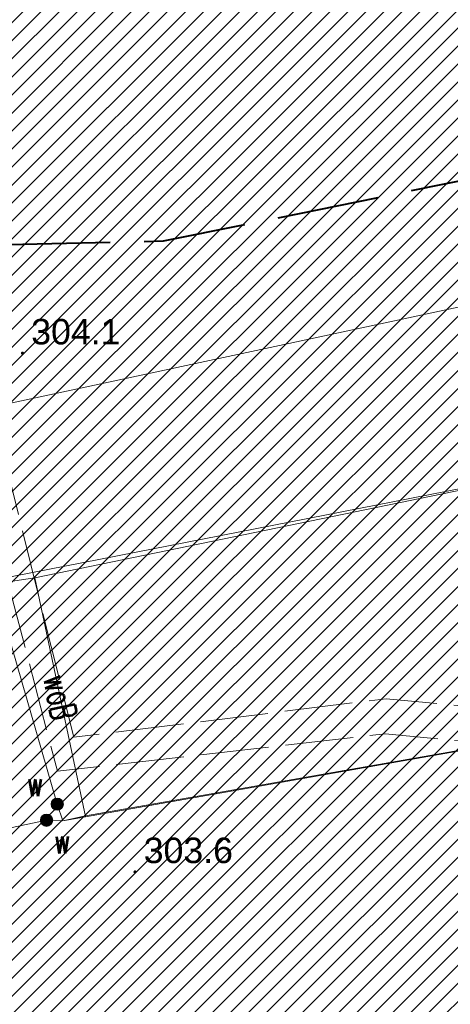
# Model space of a CAD drawing. Header units: metres. Extents: x 6567444 to 13135881, y 5574237 to 11149086.
# Tile 93 of 212: x 6567851 to 6567864, y 5574503 to 5574532. Entities that reach past the tile are written whole.
import ezdxf
from ezdxf.enums import TextEntityAlignment as Align

# ---------------------------------------------------------------- set-up
doc = ezdxf.new("R2010")
doc.units = ezdxf.units.M
for name, pattern in [('_MDCP$0$3 1', [4, 3, -1]), ('_MDCP$0$L_2_50', [2.5, 2, -0.5]), ('GE.I.6640.1.468.2024_MDCP_dodatkowe pomiary_12.03.2026$0$3 1', [4, 3, -1]), ('GE.I.6640.1.468.2024_MDCP_dodatkowe pomiary_12.03.2026$0$L_2_50', [2.5, 2, -0.5])]:
    doc.linetypes.add(name, pattern=pattern)
for name, color, linetype, lineweight in [('_MDCP$0$GES_PrzewodElektroenergetyczny_Projektowany', 7, 'Continuous', 18), ('_MDCP$0$GES_UrzadzeniaSiecWodociagowa_P', 7, 'Continuous', 18), ('_MDCP$0$MP_LINIE_REGULAC', 135, 'Continuous', 40), ('_MDCP$0$OTRN', 7, 'Continuous', 13), ('_MDCP$1$GES_PrzewodWodociagowy', 5, 'Continuous', 18), ('_Tt_DO_LIKWIDACJI', 7, 'Continuous', 20), ('_TT_opis', 7, 'Continuous', 25), ('GE.I.6640.1.468.2024_MDCP_dodatkowe pomiary_12.03.2026$0$GES_PrzewodElektroenergetyczny_Projektowany', 7, 'Continuous', 18), ('GE.I.6640.1.468.2024_MDCP_dodatkowe pomiary_12.03.2026$0$GES_PrzewodWodociagowy', 5, 'Continuous', 18), ('GE.I.6640.1.468.2024_MDCP_dodatkowe pomiary_12.03.2026$0$GES_UrzadzeniaSiecWodociagowa_P', 7, 'Continuous', 18), ('GE.I.6640.1.468.2024_MDCP_dodatkowe pomiary_12.03.2026$0$MP_LINIE_REGULAC', 135, 'Continuous', 40), ('GE.I.6640.1.468.2024_MDCP_dodatkowe pomiary_12.03.2026$0$OTRN', 7, 'Continuous', 13)]:
    doc.layers.add(name, color=color, linetype=linetype, lineweight=lineweight)
for name, color, linetype in [('_MDCP$0$OTRN_O', 7, 'Continuous'), ('FORMA - Arch 01 - PZT 1 Strefy', 7, 'Continuous'), ('GE.I.6640.1.468.2024_MDCP_dodatkowe pomiary_12.03.2026$0$OTRN_O', 7, 'Continuous')]:
    doc.layers.add(name, color=color, linetype=linetype)
doc.styles.add('_MDCP$0$BDOT', font='arial.ttf', dxfattribs={"width": 0.9})
doc.styles.add('_MDCP$0$STANDARD', font='simplex.shx')
doc.styles.add('GE.I.6640.1.468.2024_MDCP_dodatkowe pomiary_12.03.2026$0$BDOT', font='arial.ttf', dxfattribs={"width": 0.9})
doc.styles.add('GE.I.6640.1.468.2024_MDCP_dodatkowe pomiary_12.03.2026$0$STANDARD', font='simplex.shx')
doc.styles.add('ROMANS', font='romans.shx', dxfattribs={"width": 0.9})
doc.linetypes.add('likwidacja1', pattern='A,0,-1,["X",ROMANS,S=0.6,R=0,X=-0.1,Y=-0.3],-1', length=2)
pattern_1 = [(45, (0, 0), (-0.265165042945, 0.265165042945), [])]

# ---------------------------------------------------------------- blocks, each defined once
blk = doc.blocks.new('_MDCP$0$other_SUWW')
at = {"linetype": 'Continuous', "lineweight": 18}
blk.add_hatch(color=0, dxfattribs=at).paths.add_polyline_path([(0, -0.361, 1), (0, 0.361, 1)])
at = {"color": 0, "linetype": 'Continuous', "lineweight": 18}
blk.add_circle((0, 0), 0.361, dxfattribs=at)
blk = doc.blocks.new('_MDCP$0$OTRN')
at = {"layer": '_MDCP$0$OTRN', "color": 0, "const_width": 0.09}
blk.add_lwpolyline([(-0.045, 0, 1), (0.045, 0, 1)], format="xyb", close=True, dxfattribs=at)
at = {"layer": '_MDCP$0$OTRN_O', "color": 0, "style": '_MDCP$0$BDOT'}
blk.add_attdef('RZEDNA', (0.514, 0.515), '', height=1.5, dxfattribs=at)
blk = doc.blocks.new('_MDCP')
at = {"layer": '_MDCP$0$GES_PrzewodElektroenergetyczny_Projektowany', "color": 1, "linetype": '_MDCP$0$L_2_50', "lineweight": 18, "flags": 128}
for points in [[(6567968.757, 5574418.447), (6567965.79, 5574417.788), (6567964.269, 5574419.682), (6567962.444, 5574428.423), (6567960.927, 5574438.382), (6567955.785, 5574440.828), (6567943.735, 5574448.879), (6567937.061, 5574453.287), (6567929.241, 5574458.206), (6567924.301, 5574460.739), (6567918.598, 5574463.02), (6567911.377, 5574464.921), (6567904.643, 5574465.783), (6567895.738, 5574466.364), (6567887.791, 5574468.949), (6567886.282, 5574470.192), (6567885.356, 5574472.785), (6567880.925, 5574493.141), (6567879.016, 5574496.438), (6567878.444, 5574499.11), (6567874.34, 5574499.268), (6567872.908, 5574505.876), (6567870.567, 5574509.67), (6567868.305, 5574511.329), (6567862.172, 5574511.906), (6567852.994, 5574510.772), (6567850.203, 5574522.019), (6567848.1, 5574529.505), (6567843.148, 5574549.062), (6567840.304, 5574561.676)], [(6567969.013, 5574417.508), (6567965.67, 5574416.775), (6567965.136, 5574416.988), (6567963.338, 5574419.374), (6567961.4, 5574428.408), (6567959.839, 5574437.722), (6567955.495, 5574439.686), (6567949.589, 5574443.706), (6567943.221, 5574448.01), (6567937.351, 5574451.781), (6567931.445, 5574455.553), (6567928.35, 5574457.367), (6567924.259, 5574459.573), (6567918.175, 5574462.063), (6567911.487, 5574463.842), (6567904.656, 5574464.624), (6567895.691, 5574465.123), (6567890.711, 5574466.83), (6567887.509, 5574467.826), (6567885.41, 5574469.356), (6567884.058, 5574472.665), (6567883.631, 5574475.084), (6567882.172, 5574482.199), (6567880.002, 5574492.125), (6567879.789, 5574492.837), (6567878.117, 5574495.647), (6567877.606, 5574498.034), (6567873.799, 5574498.12), (6567873.492, 5574498.529), (6567871.962, 5574505.181), (6567869.85, 5574508.829), (6567867.823, 5574510.339), (6567862.143, 5574510.874), (6567852.516, 5574509.777), (6567850.708, 5574516.687), (6567849.134, 5574522.547)]]:
    blk.add_lwpolyline(points, dxfattribs=at)
at = {"layer": '_MDCP$0$MP_LINIE_REGULAC', "linetype": '_MDCP$0$3 1', "flags": 128}
blk.add_lwpolyline([(6567810.437, 5574537.676), (6567822.296, 5574529.397), (6567835.05, 5574524.922), (6567855.636, 5574525.369), (6567950.068, 5574544.6)], dxfattribs=at)
at = {"layer": '_MDCP$1$GES_PrzewodWodociagowy', "color": 5, "linetype": 'Continuous', "lineweight": 18, "flags": 128}
for points in [[(6567852.51, 5574508.806), (6567843.814, 5574538.959)], [(6567851.85, 5574515.46), (6567848.18, 5574514.91), (6567847.17, 5574519.59), (6567842.91, 5574518.88)], [(6567881.57, 5574513.41), (6567869.01, 5574519), (6567851.85, 5574515.46)], [(6567851.85, 5574515.46), (6567853.34, 5574508.44)], [(6567881.57, 5574513.41), (6567852.676, 5574508.318)], [(6567852.676, 5574508.318), (6567852.51, 5574508.806)], [(6567852.196, 5574508.332), (6567832.517, 5574504.126)], [(6567852.676, 5574508.318), (6567852.196, 5574508.332)]]:
    blk.add_lwpolyline(points, dxfattribs=at)
at = {"layer": '_MDCP$0$GES_UrzadzeniaSiecWodociagowa_P', "color": 5, "linetype": 'Continuous', "xscale": 0.5, "yscale": 0.5, "zscale": 0.5}
for p in [(6567852.51, 5574508.806), (6567852.196, 5574508.332)]:
    blk.add_blockref('_MDCP$0$other_SUWW', p, dxfattribs=at)
at = {"layer": '_MDCP$0$OTRN', "color": 14, "xscale": 0.5, "yscale": 0.5, "zscale": 0.5}
for p, values in [((6567851.488, 5574522.07, 304.061), {'RZEDNA': '304.1'}), ((6567854.794, 5574506.815, 303.559), {'RZEDNA': '303.6'})]:
    blk.add_blockref('_MDCP$0$OTRN', p, dxfattribs=at).add_auto_attribs(values)
at = {"layer": '_MDCP$0$GES_UrzadzeniaSiecWodociagowa_P', "color": 5, "lineweight": 15, "style": '_MDCP$0$STANDARD', "width": 0.66}
for p in [(6567851.624, 5574509.794), (6567852.421, 5574508.107)]:
    blk.add_text('w', height=0.75, rotation=-360, dxfattribs=at).set_placement(p, align=Align.TOP_LEFT)
at = {"layer": '_MDCP$1$GES_PrzewodWodociagowy', "color": 5, "lineweight": 15, "style": '_MDCP$0$STANDARD', "width": 0.66}
blk.add_text('woB', height=0.75, rotation=-78, dxfattribs=at).set_placement((6567852.595, 5574511.95), align=Align.MIDDLE_CENTER)
blk = doc.blocks.new('GE.I.6640.1.468.2024_MDCP_dodatkowe pomiary_12.03.2026$0$other_SUWW')
at = {"linetype": 'Continuous', "lineweight": 18}
blk.add_hatch(color=0, dxfattribs=at).paths.add_polyline_path([(0, -0.361, 1), (0, 0.361, 1)])
at = {"color": 0, "linetype": 'Continuous', "lineweight": 18}
blk.add_circle((0, 0), 0.361, dxfattribs=at)
blk = doc.blocks.new('GE.I.6640.1.468.2024_MDCP_dodatkowe pomiary_12.03.2026$0$OTRN')
at = {"layer": 'GE.I.6640.1.468.2024_MDCP_dodatkowe pomiary_12.03.2026$0$OTRN', "color": 0, "const_width": 0.09}
blk.add_lwpolyline([(-0.045, 0, 1), (0.045, 0, 1)], format="xyb", close=True, dxfattribs=at)
at = {"layer": 'GE.I.6640.1.468.2024_MDCP_dodatkowe pomiary_12.03.2026$0$OTRN_O', "color": 0, "style": 'GE.I.6640.1.468.2024_MDCP_dodatkowe pomiary_12.03.2026$0$BDOT'}
blk.add_attdef('RZEDNA', (0.514, 0.515), '', height=1.5, dxfattribs=at)
blk = doc.blocks.new('GE.I.6640.1.468.2024_MDCP_dodatkowe pomiary_12.03.2026')
at = {"layer": 'GE.I.6640.1.468.2024_MDCP_dodatkowe pomiary_12.03.2026$0$GES_PrzewodElektroenergetyczny_Projektowany', "color": 1, "linetype": 'GE.I.6640.1.468.2024_MDCP_dodatkowe pomiary_12.03.2026$0$L_2_50', "lineweight": 18, "flags": 128}
for points in [[(6567968.757, 5574418.447), (6567965.79, 5574417.788), (6567964.269, 5574419.682), (6567962.444, 5574428.423), (6567960.927, 5574438.382), (6567955.785, 5574440.828), (6567943.735, 5574448.879), (6567937.061, 5574453.287), (6567929.241, 5574458.206), (6567924.301, 5574460.739), (6567918.598, 5574463.02), (6567911.377, 5574464.921), (6567904.643, 5574465.783), (6567895.738, 5574466.364), (6567887.791, 5574468.949), (6567886.282, 5574470.192), (6567885.356, 5574472.785), (6567880.925, 5574493.141), (6567879.016, 5574496.438), (6567878.444, 5574499.11), (6567874.34, 5574499.268), (6567872.908, 5574505.876), (6567870.567, 5574509.67), (6567868.305, 5574511.329), (6567862.172, 5574511.906), (6567852.994, 5574510.772), (6567850.203, 5574522.019), (6567848.1, 5574529.505), (6567843.148, 5574549.062), (6567840.304, 5574561.676)], [(6567969.013, 5574417.508), (6567965.67, 5574416.775), (6567965.136, 5574416.988), (6567963.338, 5574419.374), (6567961.4, 5574428.408), (6567959.839, 5574437.722), (6567955.495, 5574439.686), (6567949.589, 5574443.706), (6567943.221, 5574448.01), (6567937.351, 5574451.781), (6567931.445, 5574455.553), (6567928.35, 5574457.367), (6567924.259, 5574459.573), (6567918.175, 5574462.063), (6567911.487, 5574463.842), (6567904.656, 5574464.624), (6567895.691, 5574465.123), (6567890.711, 5574466.83), (6567887.509, 5574467.826), (6567885.41, 5574469.356), (6567884.058, 5574472.665), (6567883.631, 5574475.084), (6567882.172, 5574482.199), (6567880.002, 5574492.125), (6567879.789, 5574492.837), (6567878.117, 5574495.647), (6567877.606, 5574498.034), (6567873.799, 5574498.12), (6567873.492, 5574498.529), (6567871.962, 5574505.181), (6567869.85, 5574508.829), (6567867.823, 5574510.339), (6567862.143, 5574510.874), (6567852.516, 5574509.777), (6567850.708, 5574516.687), (6567849.134, 5574522.547)]]:
    blk.add_lwpolyline(points, dxfattribs=at)
at = {"layer": 'GE.I.6640.1.468.2024_MDCP_dodatkowe pomiary_12.03.2026$0$GES_PrzewodWodociagowy', "color": 5, "linetype": 'Continuous', "lineweight": 18, "flags": 128}
for points in [[(6567852.51, 5574508.806), (6567843.814, 5574538.959)], [(6567851.85, 5574515.46), (6567848.18, 5574514.91), (6567847.17, 5574519.59), (6567842.91, 5574518.88)], [(6567881.57, 5574513.41), (6567869.01, 5574519), (6567851.85, 5574515.46)], [(6567851.85, 5574515.46), (6567853.34, 5574508.44)], [(6567881.57, 5574513.41), (6567852.676, 5574508.318)], [(6567852.676, 5574508.318), (6567852.51, 5574508.806)], [(6567852.196, 5574508.332), (6567832.517, 5574504.126)], [(6567852.676, 5574508.318), (6567852.196, 5574508.332)]]:
    blk.add_lwpolyline(points, dxfattribs=at)
at = {"layer": 'GE.I.6640.1.468.2024_MDCP_dodatkowe pomiary_12.03.2026$0$MP_LINIE_REGULAC', "linetype": 'GE.I.6640.1.468.2024_MDCP_dodatkowe pomiary_12.03.2026$0$3 1', "flags": 128}
blk.add_lwpolyline([(6567810.437, 5574537.676), (6567822.296, 5574529.397), (6567835.05, 5574524.922), (6567855.636, 5574525.369), (6567950.068, 5574544.6)], dxfattribs=at)
at = {"layer": 'GE.I.6640.1.468.2024_MDCP_dodatkowe pomiary_12.03.2026$0$GES_UrzadzeniaSiecWodociagowa_P', "color": 5, "linetype": 'Continuous', "xscale": 0.5, "yscale": 0.5, "zscale": 0.5}
for p in [(6567852.51, 5574508.806), (6567852.196, 5574508.332)]:
    blk.add_blockref('GE.I.6640.1.468.2024_MDCP_dodatkowe pomiary_12.03.2026$0$other_SUWW', p, dxfattribs=at)
at = {"layer": 'GE.I.6640.1.468.2024_MDCP_dodatkowe pomiary_12.03.2026$0$OTRN', "color": 14, "xscale": 0.5, "yscale": 0.5, "zscale": 0.5}
for p, values in [((6567851.488, 5574522.07, 304.061), {'RZEDNA': '304.1'}), ((6567854.794, 5574506.815, 303.559), {'RZEDNA': '303.6'})]:
    blk.add_blockref('GE.I.6640.1.468.2024_MDCP_dodatkowe pomiary_12.03.2026$0$OTRN', p, dxfattribs=at).add_auto_attribs(values)
at = {"layer": 'GE.I.6640.1.468.2024_MDCP_dodatkowe pomiary_12.03.2026$0$GES_PrzewodWodociagowy', "color": 5, "lineweight": 15, "style": 'GE.I.6640.1.468.2024_MDCP_dodatkowe pomiary_12.03.2026$0$STANDARD', "width": 0.66}
blk.add_text('woB', height=0.75, rotation=-78, dxfattribs=at).set_placement((6567852.595, 5574511.95), align=Align.MIDDLE_CENTER)
at = {"layer": 'GE.I.6640.1.468.2024_MDCP_dodatkowe pomiary_12.03.2026$0$GES_UrzadzeniaSiecWodociagowa_P', "color": 5, "lineweight": 15, "style": 'GE.I.6640.1.468.2024_MDCP_dodatkowe pomiary_12.03.2026$0$STANDARD', "width": 0.66}
for p in [(6567851.624, 5574509.794), (6567852.421, 5574508.107)]:
    blk.add_text('w', height=0.75, rotation=-360, dxfattribs=at).set_placement(p, align=Align.TOP_LEFT)

msp = doc.modelspace()

# ---------------------------------------------------------------- block references
at = {"layer": 'Defpoints'}
msp.add_blockref('GE.I.6640.1.468.2024_MDCP_dodatkowe pomiary_12.03.2026', (0, 0), dxfattribs=at)

# ---------------------------------------------------------------- next in the draw order: block references
msp.add_blockref('_MDCP', (0, 0))

# ---------------------------------------------------------------- next in the draw order: hatches: boundary and pattern name
at = {"layer": 'FORMA - Arch 01 - PZT 1 Strefy', "linetype": 'Continuous', "lineweight": 0, "true_color": 0x577933}
h = msp.add_hatch(dxfattribs=at)
h.set_pattern_fill('ANSI31', color=77, scale=3, style=0)
h.set_pattern_definition(pattern_1)
h.paths.add_polyline_path([(6567829, 5574517.24), (6567842.398, 5574471.118), (6567844.165, 5574471.632), (6567846.931, 5574462.111), (6567846.967, 5574484.472), (6567835.736, 5574536.73), (6567846.642, 5574539.074), (6567844.864, 5574547.35), (6567918.571, 5574563.191), (6567935.605, 5574483.933), (6567930.975, 5574476.768), (6567931.227, 5574475.595), (6567933.57, 5574476.098, 0.216609), (6567938.884, 5574480.085), (6567921.55, 5574567.86), (6567849.267, 5574550.953), (6567830.11, 5574546.47)])
at = {"layer": 'FORMA - Arch 01 - PZT 1 Strefy', "linetype": 'Continuous', "lineweight": 0, "ltscale": 5, "true_color": 0xf0e6d9}
h = msp.add_hatch(dxfattribs=at)
h.set_pattern_fill('ANSI31', color=254, scale=3, style=0)
h.set_pattern_definition(pattern_1)
h.paths.add_polyline_path([(6567838.111, 5574535.195), (6567853.217, 5574464.912), (6567877.761, 5574470.187), (6567866.729, 5574521.517), (6567916.781, 5574532.275), (6567914.712, 5574541.905), (6567920.576, 5574543.165), (6567916.794, 5574560.763), (6567847.239, 5574545.815), (6567849.018, 5574537.539)])

# ---------------------------------------------------------------- next in the draw order: linework, layer by layer
at = {"layer": '_Tt_DO_LIKWIDACJI', "linetype": 'likwidacja1', "lineweight": 20}
for points in [[(6567837.542, 5574537.313), (6567843.814, 5574538.959), (6567852.51, 5574508.806)], [(6567842.91, 5574518.88), (6567847.17, 5574519.59), (6567848.18, 5574514.91), (6567869.01, 5574519), (6567881.57, 5574513.41), (6567888.204, 5574481.442), (6567889.947, 5574475.714), (6567892.522, 5574458.995), (6567892.06, 5574455.65)], [(6567832.517, 5574504.126), (6567852.196, 5574508.332), (6567852.676, 5574508.318), (6567853.336, 5574508.458), (6567881.57, 5574513.41)]]:
    msp.add_lwpolyline(points, dxfattribs=at)
at = {"layer": '_TT_opis', "lineweight": 18}
msp.add_line((6567850.005, 5574520.353), (6567902.799, 5574531.699), dxfattribs=at)

doc.saveas('drawing.dxf')
